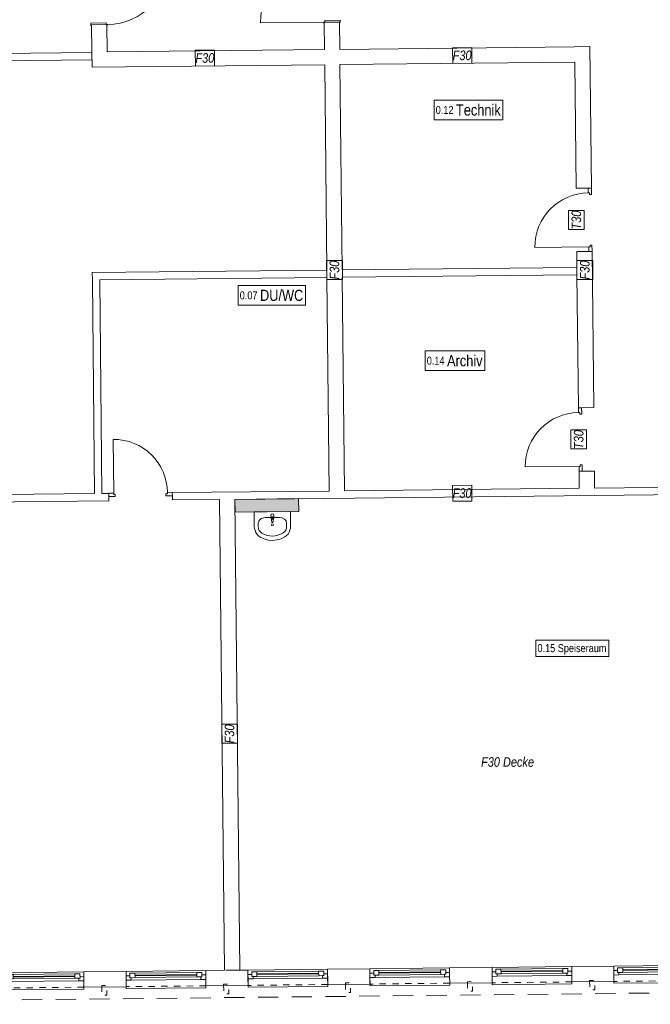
# Model space of a CAD drawing. Header units: metres. Extents: x -89 to 754, y -195 to 69.
# Tile 5 of 211: x -64 to -54, y 14 to 29. Entities that reach past the tile are written whole.
import ezdxf

# ---------------------------------------------------------------- set-up
doc = ezdxf.new("R2010")
doc.units = ezdxf.units.M
doc.header["$MEASUREMENT"] = 0
for name, pattern in [('Strichlinie eng', [0.115, 0.075, -0.04]), ('Strichlinie_ lang', [0.529167, 0.3175, -0.211667]), ('Untersicht', [0.1, 0.075, -0.025])]:
    doc.linetypes.add(name, pattern=pattern)
for name, color, linetype in [('00 Linien_Kreise_Splines', 7, 'Continuous'), ('10 Stütze Holz', 7, 'Continuous'), ('10 Wand außen', 7, 'Continuous'), ('10 Wand innen', 7, 'Continuous'), ('50 Sanitäreinrichtung', 7, 'Continuous'), ('80 Raum 50stel', 7, 'Continuous'), ('97 Brandschutz', 7, 'Continuous'), ('97 Brandschutz Dokumentation', 7, 'Continuous'), ('Abbruch_80 Raumbez Abbruch 50stel', 7, 'Continuous')]:
    doc.layers.add(name, color=color, linetype=linetype)
doc.styles.add('ERSTELLTER_STIL_3', font='ARIALN.TTF')
doc.styles.add('ERSTELLTER_STIL_6', font='ARIALN.TTF')

# ---------------------------------------------------------------- blocks, each defined once
blk = doc.blocks.new('1-Flügelfenster 27')
at = {"layer": '10 Wand außen', "color": 7, "linetype": 'Continuous', "lineweight": 9}
for p, q in [((-0.625, 0.07), (0.625, 0.07)), ((-0.625, 0), (-0.625, 0.07)), ((-0.625, -0.07), (-0.625, 0)), ((-0.625, -0.07), (-0.625, 0)), ((0.625, 0), (0.625, 0.07)), ((0.625, -0.07), (0.625, 0)), ((0.625, -0.07), (0.625, 0)), ((-0.625, -0.17), (-0.625, -0.07)), ((0.625, -0.17), (0.625, -0.07)), ((-0.625, -0.17), (-0.625, -0.2)), ((-0.625, -0.2), (0.625, -0.2)), ((0.625, -0.2), (0.625, -0.17))]:
    blk.add_line(p, q, dxfattribs=at)
at = {"layer": '10 Wand außen', "color": 7, "linetype": 'Continuous', "lineweight": 13}
for p, q in [((-0.625, 0), (-0.565, 0)), ((-0.565, -0.03), (-0.565, 0.04)), ((-0.565, 0.04), (-0.485, 0.04)), ((-0.565, 0), (-0.565, -0.03)), ((-0.485, 0.04), (0.485, 0.04)), ((-0.485, 0.04), (-0.485, -0.03)), ((-0.485, 0.01), (0.485, 0.01)), ((0.485, -0.03), (0.485, 0.04)), ((0.485, 0.04), (0.565, 0.04)), ((0.565, 0.04), (0.565, -0.03)), ((0.565, -0.03), (0.565, 0)), ((0.565, 0), (0.625, 0)), ((-0.545, -0.07), (-0.625, -0.07)), ((-0.565, -0.03), (-0.545, -0.03)), ((-0.485, -0.03), (-0.565, -0.03)), ((-0.545, -0.03), (-0.545, -0.07)), ((0.545, -0.07), (-0.545, -0.07)), ((0.485, 0), (-0.485, 0)), ((0.485, -0.03), (-0.485, -0.03)), ((0.565, -0.03), (0.485, -0.03)), ((0.545, -0.07), (0.545, -0.03)), ((0.545, -0.03), (0.565, -0.03)), ((0.625, -0.07), (0.545, -0.07))]:
    blk.add_line(p, q, dxfattribs=at)
at = {"layer": '10 Wand außen', "color": 7, "linetype": 'Strichlinie eng', "lineweight": 9}
blk.add_line((-0.625, -0.17), (0.625, -0.17), dxfattribs=at)
blk = doc.blocks.new('Blockrahmentür 1-Fl 27_19')
at = {"layer": '10 Wand innen', "color": 7, "linetype": 'Continuous', "lineweight": 13}
for p, q in [((0.4225, 0), (0.4225, 0.845)), ((-0.4225, 0), (-0.4975, 0)), ((-0.4975, 0), (-0.4975, -0.05)), ((-0.4225, -0.02), (-0.4225, 0)), ((0.4225, -0.02), (0.4225, 0)), ((0.4225, 0), (0.4975, 0)), ((0.4975, 0), (0.4975, -0.05)), ((-0.4975, -0.05), (-0.3975, -0.05)), ((-0.3975, -0.02), (-0.4225, -0.02)), ((-0.3975, -0.05), (-0.3975, -0.02)), ((0.3975, -0.05), (0.3975, -0.02)), ((0.3975, -0.02), (0.4225, -0.02)), ((0.4975, -0.05), (0.3975, -0.05))]:
    blk.add_line(p, q, dxfattribs=at)
at = {"layer": '10 Wand innen', "color": 7, "linetype": 'Continuous', "lineweight": 9}
for p, q in [((-0.4975, 0), (-0.4975, -0.05)), ((-0.4975, 0), (-0.4975, -0.05)), ((0.4975, 0), (0.4975, -0.05)), ((0.4975, 0), (0.4975, -0.05)), ((-0.4975, -0.05), (-0.4975, -0.115)), ((0.4975, -0.05), (0.4975, -0.115))]:
    blk.add_line(p, q, dxfattribs=at)
blk.add_arc((0.4225, 0), 0.845, 90, 180, dxfattribs=at)
blk = doc.blocks.new('Blockrahmentür 1-Fl 27_21')
at = {"layer": '10 Wand innen', "color": 7, "linetype": 'Continuous', "lineweight": 13}
for p, q in [((0.495, -0.01), (0.495, 0.98)), ((-0.495, -0.01), (-0.5075, -0.01)), ((-0.5075, -0.01), (-0.5075, -0.02)), ((-0.5075, -0.02), (-0.4975, -0.02)), ((-0.4975, -0.02), (-0.4975, -0.26)), ((-0.495, -0.03), (-0.495, -0.01)), ((-0.47, -0.03), (-0.495, -0.03)), ((-0.47, -0.27), (-0.47, -0.03)), ((0.47, -0.27), (0.47, -0.03)), ((0.47, -0.03), (0.495, -0.03)), ((0.495, -0.03), (0.495, -0.01)), ((0.495, -0.01), (0.5075, -0.01)), ((0.5075, -0.02), (0.4975, -0.02)), ((0.4975, -0.02), (0.4975, -0.26)), ((0.5075, -0.01), (0.5075, -0.02)), ((-0.4975, -0.26), (-0.5075, -0.26)), ((-0.5075, -0.26), (-0.5075, -0.27)), ((-0.5075, -0.27), (-0.47, -0.27)), ((0.5075, -0.27), (0.47, -0.27)), ((0.4975, -0.26), (0.5075, -0.26)), ((0.5075, -0.26), (0.5075, -0.27))]:
    blk.add_line(p, q, dxfattribs=at)
at = {"layer": '10 Wand innen', "color": 7, "linetype": 'Continuous', "lineweight": 9}
for p, q in [((-0.4975, -0.26), (-0.4975, -0.02)), ((-0.4975, -0.26), (-0.4975, -0.02)), ((0.4975, -0.26), (0.4975, -0.02)), ((0.4975, -0.26), (0.4975, -0.02))]:
    blk.add_line(p, q, dxfattribs=at)
blk.add_arc((0.495, -0.01), 0.99, 90, 180, dxfattribs=at)
blk = doc.blocks.new('Blockrahmentür 1-Fl 27_22')
at = {"layer": '10 Wand innen', "color": 7, "linetype": 'Continuous', "lineweight": 13}
for p, q in [((0.4225, 0), (0.4225, 0.845)), ((-0.4225, 0), (-0.4975, 0)), ((-0.4975, 0), (-0.4975, -0.05)), ((-0.4225, -0.02), (-0.4225, 0)), ((0.4225, -0.02), (0.4225, 0)), ((0.4225, 0), (0.4975, 0)), ((0.4975, 0), (0.4975, -0.05)), ((-0.4975, -0.05), (-0.3975, -0.05)), ((-0.3975, -0.02), (-0.4225, -0.02)), ((-0.3975, -0.05), (-0.3975, -0.02)), ((0.3975, -0.05), (0.3975, -0.02)), ((0.3975, -0.02), (0.4225, -0.02)), ((0.4975, -0.05), (0.3975, -0.05))]:
    blk.add_line(p, q, dxfattribs=at)
at = {"layer": '10 Wand innen', "color": 7, "linetype": 'Continuous', "lineweight": 9}
for p, q in [((-0.4975, 0), (-0.4975, -0.05)), ((-0.4975, 0), (-0.4975, -0.05)), ((0.4975, 0), (0.4975, -0.05)), ((0.4975, 0), (0.4975, -0.05)), ((-0.4975, -0.05), (-0.4975, -0.24)), ((0.4975, -0.05), (0.4975, -0.24))]:
    blk.add_line(p, q, dxfattribs=at)
blk.add_arc((0.4225, 0), 0.845, 90, 180, dxfattribs=at)
blk = doc.blocks.new('Blockrahmentür 1-Fl 27_23')
at = {"layer": '10 Wand innen', "color": 7, "linetype": 'Continuous', "lineweight": 13}
for p, q in [((0.4225, 0), (0.4225, 0.845)), ((-0.4225, 0), (-0.4975, 0)), ((-0.4975, 0), (-0.4975, -0.05)), ((-0.4225, -0.02), (-0.4225, 0)), ((0.4225, -0.02), (0.4225, 0)), ((0.4225, 0), (0.4975, 0)), ((0.4975, 0), (0.4975, -0.05)), ((-0.4975, -0.05), (-0.3975, -0.05)), ((-0.3975, -0.02), (-0.4225, -0.02)), ((-0.3975, -0.05), (-0.3975, -0.02)), ((0.3975, -0.05), (0.3975, -0.02)), ((0.3975, -0.02), (0.4225, -0.02)), ((0.4975, -0.05), (0.3975, -0.05))]:
    blk.add_line(p, q, dxfattribs=at)
at = {"layer": '10 Wand innen', "color": 7, "linetype": 'Continuous', "lineweight": 9}
for p, q in [((-0.4975, 0), (-0.4975, 0.19)), ((0.4975, 0), (0.4975, 0.19)), ((-0.4975, -0.05), (-0.4975, 0)), ((-0.4975, -0.05), (-0.4975, 0)), ((0.4975, -0.05), (0.4975, 0)), ((0.4975, -0.05), (0.4975, 0))]:
    blk.add_line(p, q, dxfattribs=at)
blk.add_arc((0.4225, 0), 0.845, 90, 180, dxfattribs=at)
blk = doc.blocks.new('Waschbecken 01 27_2')
at = {"layer": '50 Sanitäreinrichtung', "color": 7, "linetype": 'Continuous', "lineweight": 9}
for p, q in [((0.113, -0.092), (-0.113, -0.092)), ((-0.014, -0.097), (-0.014, -0.082)), ((-0.014, -0.082), (0.014, -0.082)), ((0.014, -0.082), (0.014, -0.097)), ((-0.223, -0.183), (-0.223, -0.229)), ((0.223, -0.183), (0.223, -0.229))]:
    blk.add_line(p, q, dxfattribs=at)
at = {"layer": '50 Sanitäreinrichtung', "color": 7, "linetype": 'Continuous', "lineweight": 9, "flags": 128}
blk.add_lwpolyline([(-0.285, 0), (-0.285, -0.229), (-0.282, -0.263), (-0.274, -0.295), (-0.261, -0.326), (-0.243, -0.353), (-0.221, -0.377), (-0.195, -0.396), (-0.133, -0.426), (-0.067, -0.444), (0, -0.45), (0.067, -0.444), (0.133, -0.426), (0.195, -0.396), (0.221, -0.377), (0.243, -0.353), (0.261, -0.326), (0.274, -0.295), (0.282, -0.263), (0.285, -0.229), (0.285, 0)], close=True, dxfattribs=at)
blk.add_lwpolyline([(-0.025, -0.057), (-0.021, -0.099, 0.12102), (-0.018, -0.109), (-0.011, -0.162, 0.882566), (0.011, -0.162), (0.018, -0.109, 0.12102), (0.021, -0.099), (0.025, -0.057, 1)], format="xyb", close=True, dxfattribs=at)
at = {"layer": '50 Sanitäreinrichtung', "color": 7, "linetype": 'Continuous', "lineweight": 9}
blk.add_circle((0, -0.207), 0.0175, dxfattribs=at)
for radius, start, end in [(0.0211, 212.771, 327.229), (0.0136, 180, 0)]:
    blk.add_arc((0, -0.097), radius, start, end, dxfattribs=at)
for centre, major_axis, ratio, start_param, end_param in [((-0.113, -0.183), (0.11, 0), 0.82489, 1.570796, 3.141593), ((0.113, -0.183), (0.11, 0), 0.82489, 0, 1.570796), ((-0.113, -0.229), (0, 0.121), 0.908696, 1.570796, 2.644618), ((0.113, -0.229), (0, 0.121), 0.908696, 3.638567, 4.712389), ((0, 0), (0, 0.382), 0.908696, 2.644618, 3.638567)]:
    blk.add_ellipse(centre, major_axis=major_axis, ratio=ratio, start_param=start_param, end_param=end_param, dxfattribs=at)

msp = doc.modelspace()

# ---------------------------------------------------------------- hatches: boundary and pattern name
at = {"layer": '50 Sanitäreinrichtung', "linetype": 'Continuous', "lineweight": 18, "true_color": 0x1f1f1f}
msp.add_hatch(color=250, dxfattribs=at).paths.add_polyline_path([(-60.503, 21.913), (-60.501, 21.713), (-59.501, 21.724), (-59.503, 21.924)])

# ---------------------------------------------------------------- linework, layer by layer
at = {"layer": '00 Linien_Kreise_Splines', "color": 7, "linetype": 'Strichlinie_ lang', "lineweight": 9}
msp.add_lwpolyline([(-78.299, 15.498), (-78.507, 34.977), (-43.196, 35.354), (-43.021, 15.866), (-50.835, 15.781), (-50.827, 14.203), (-70.468, 13.993), (-70.485, 15.582)], close=True, dxfattribs=at)
at = {"layer": '10 Stütze Holz', "color": 7, "linetype": 'Untersicht', "lineweight": 13, "flags": 128}
for points in [[(-54.937, 14.368), (-54.935, 14.218), (-54.855, 14.219), (-54.857, 14.369)], [(-62.593, 14.287), (-62.592, 14.137), (-62.512, 14.138), (-62.513, 14.288)], [(-60.68, 14.307), (-60.678, 14.157), (-60.598, 14.158), (-60.6, 14.308)], [(-58.768, 14.328), (-58.767, 14.178), (-58.687, 14.178), (-58.688, 14.328)], [(-56.855, 14.348), (-56.853, 14.198), (-56.773, 14.199), (-56.775, 14.349)]]:
    msp.add_lwpolyline(points, close=True, dxfattribs=at)
at = {"layer": '10 Wand außen', "color": 7, "linetype": 'Continuous', "lineweight": 9}
for p, q in [((-60.959, 14.454), (-60.96, 14.524)), ((-60.298, 14.461), (-60.299, 14.531)), ((-59.048, 14.474), (-59.048, 14.544)), ((-58.384, 14.481), (-58.385, 14.551)), ((-57.134, 14.494), (-57.135, 14.564)), ((-56.467, 14.502), (-56.468, 14.572)), ((-55.216, 14.515), (-55.217, 14.585)), ((-54.557, 14.522), (-54.558, 14.592)), ((-54.557, 14.452), (-54.557, 14.522)), ((-62.873, 14.433), (-62.874, 14.503)), ((-62.872, 14.363), (-62.873, 14.433)), ((-62.871, 14.263), (-62.872, 14.363)), ((-62.21, 14.44), (-62.211, 14.51)), ((-62.209, 14.37), (-62.21, 14.44)), ((-62.208, 14.27), (-62.209, 14.37)), ((-60.959, 14.384), (-60.959, 14.454)), ((-60.958, 14.284), (-60.959, 14.384)), ((-60.297, 14.391), (-60.298, 14.461)), ((-60.296, 14.291), (-60.297, 14.391)), ((-59.047, 14.404), (-59.048, 14.474)), ((-59.046, 14.304), (-59.047, 14.404)), ((-58.384, 14.411), (-58.384, 14.481)), ((-58.383, 14.311), (-58.384, 14.411)), ((-57.133, 14.424), (-57.134, 14.494)), ((-57.132, 14.324), (-57.133, 14.424)), ((-56.466, 14.432), (-56.467, 14.502)), ((-56.465, 14.332), (-56.466, 14.432)), ((-55.216, 14.445), (-55.216, 14.515)), ((-55.215, 14.345), (-55.216, 14.445)), ((-54.556, 14.352), (-54.557, 14.452))]:
    msp.add_line(p, q, dxfattribs=at)
at = {"layer": '10 Wand außen', "color": 7, "linetype": 'Continuous', "lineweight": 9, "flags": 128}
for points in [[(-60.664, 14.527), (-60.96, 14.524)], [(-60.299, 14.531), (-60.643, 14.527)], [(-58.385, 14.551), (-59.048, 14.544)], [(-56.468, 14.572), (-57.135, 14.564)], [(-54.558, 14.592), (-55.217, 14.585)], [(-62.211, 14.51), (-62.874, 14.503)], [(-62.871, 14.263), (-62.208, 14.27)], [(-60.958, 14.284), (-60.64, 14.287)], [(-60.64, 14.287), (-60.296, 14.291)], [(-59.046, 14.304), (-58.383, 14.311)], [(-57.132, 14.324), (-56.465, 14.332)], [(-55.215, 14.345), (-54.556, 14.352)]]:
    msp.add_lwpolyline(points, dxfattribs=at)
at = {"layer": '10 Wand innen', "color": 7, "linetype": 'Continuous', "lineweight": 9}
for p, q in [((-62.751, 29.357), (-62.511, 29.359)), ((-58.861, 29.4), (-59.101, 29.397)), ((-54.959, 26.795), (-55.149, 26.793)), ((-54.909, 26.795), (-54.959, 26.795)), ((-54.949, 25.8), (-55.139, 25.798)), ((-54.899, 25.8), (-54.949, 25.8)), ((-55.113, 23.35), (-55.063, 23.35)), ((-55.063, 23.35), (-54.873, 23.352)), ((-55.102, 22.355), (-55.052, 22.355)), ((-55.052, 22.355), (-54.862, 22.357)), ((-62.48, 22.007), (-62.479, 21.957)), ((-62.479, 21.957), (-62.479, 21.892)), ((-61.485, 22.018), (-61.484, 21.968)), ((-61.484, 21.968), (-61.484, 21.903))]:
    msp.add_line(p, q, dxfattribs=at)
at = {"layer": '10 Wand innen', "color": 7, "linetype": 'Continuous', "lineweight": 9, "flags": 128}
for points in [[(-62.751, 29.357), (-62.747, 28.93)], [(-62.507, 28.932), (-62.511, 29.359)], [(-59.101, 29.397), (-59.097, 28.969)], [(-58.857, 28.971), (-58.861, 29.4)], [(-62.747, 28.92), (-68.533, 28.858)], [(-62.747, 28.93), (-62.744, 28.69)], [(-62.745, 28.805), (-62.747, 28.92)], [(-59.097, 28.969), (-62.507, 28.932)], [(-55.173, 29.011), (-58.857, 28.971)], [(-54.933, 29.013), (-55.173, 29.011)], [(-54.909, 26.795), (-54.933, 29.013)], [(-70.415, 28.723), (-62.745, 28.805)], [(-62.744, 28.69), (-59.094, 28.729)], [(-59.094, 28.729), (-59.06, 25.509)], [(-58.854, 28.731), (-55.17, 28.771)], [(-58.82, 25.511), (-58.854, 28.731)], [(-55.17, 28.771), (-55.149, 26.793)], [(-55.139, 25.798), (-55.136, 25.551)], [(-54.873, 23.352), (-54.899, 25.8)], [(-59.06, 25.509), (-62.741, 25.47)], [(-55.136, 25.551), (-58.82, 25.511)], [(-62.741, 25.47), (-62.739, 25.355)], [(-62.739, 25.355), (-62.704, 22.005)], [(-62.624, 25.356), (-59.059, 25.394)], [(-62.589, 22.006), (-62.624, 25.356)], [(-59.059, 25.394), (-59.023, 22.044)], [(-58.819, 25.396), (-55.135, 25.436)], [(-58.783, 22.047), (-58.819, 25.396)], [(-55.135, 25.436), (-55.113, 23.35)], [(-55.102, 22.355), (-55.099, 22.086)], [(-54.859, 22.089), (-54.862, 22.357)], [(-55.099, 22.086), (-58.783, 22.047)], [(-52.989, 22.109), (-54.859, 22.089)], [(-62.704, 22.005), (-70.342, 21.923)], [(-62.48, 22.007), (-62.589, 22.006)], [(-59.023, 22.044), (-61.485, 22.018)], [(-60.503, 21.913), (-52.988, 21.994)], [(-70.341, 21.808), (-62.479, 21.892)], [(-61.484, 21.903), (-60.743, 21.911)], [(-60.743, 21.911), (-60.664, 14.527)], [(-60.424, 14.529), (-60.503, 21.913)]]:
    msp.add_lwpolyline(points, dxfattribs=at)
at = {"layer": '50 Sanitäreinrichtung', "color": 7, "linetype": 'Continuous', "lineweight": 9, "flags": 128}
msp.add_lwpolyline([(-60.503, 21.913), (-60.501, 21.713), (-59.501, 21.724), (-59.503, 21.924)], close=True, dxfattribs=at)
at = {"layer": '80 Raum 50stel', "color": 7, "linetype": 'Continuous', "lineweight": 9, "flags": 128}
for points in [[(-57.377, 27.866), (-56.296, 27.866), (-56.296, 28.175), (-57.377, 28.175), (-57.377, 27.866)], [(-60.452, 24.959), (-59.394, 24.959), (-59.394, 25.268), (-60.452, 25.268), (-60.452, 24.959)], [(-57.517, 23.933), (-56.583, 23.933), (-56.583, 24.243), (-57.517, 24.243), (-57.517, 23.933)]]:
    msp.add_lwpolyline(points, close=True, dxfattribs=at)
at = {"layer": '97 Brandschutz', "color": 1, "linetype": 'Continuous', "lineweight": 13, "flags": 128}
for points in [[(-61.121, 28.709), (-60.822, 28.712), (-60.824, 28.959), (-61.124, 28.956), (-61.121, 28.709)], [(-57.084, 28.749), (-56.785, 28.752), (-56.787, 28.999), (-57.086, 28.996), (-57.084, 28.749)], [(-55.02, 26.146), (-55.02, 26.445), (-55.268, 26.445), (-55.268, 26.146), (-55.02, 26.146)], [(-58.813, 25.362), (-58.816, 25.661), (-59.063, 25.659), (-59.06, 25.359), (-58.813, 25.362)], [(-54.888, 25.361), (-54.888, 25.66), (-55.135, 25.66), (-55.135, 25.361), (-54.888, 25.361)], [(-54.984, 22.703), (-54.984, 23.002), (-55.231, 23.002), (-55.231, 22.703), (-54.984, 22.703)], [(-57.084, 21.884), (-56.785, 21.887), (-56.787, 22.134), (-57.086, 22.131), (-57.084, 21.884)], [(-60.462, 18.087), (-60.462, 18.387), (-60.709, 18.387), (-60.709, 18.087), (-60.462, 18.087)]]:
    msp.add_lwpolyline(points, close=True, dxfattribs=at)
at = {"layer": 'Abbruch_80 Raumbez Abbruch 50stel', "color": 40, "linetype": 'Continuous', "lineweight": 9, "true_color": 0xe6c200, "flags": 128}
msp.add_lwpolyline([(-55.78, 19.448), (-54.636, 19.448), (-54.636, 19.704), (-55.78, 19.704), (-55.78, 19.448)], close=True, dxfattribs=at)

# ---------------------------------------------------------------- block references
at = {"layer": '10 Wand außen', "color": 7, "linetype": 'Continuous', "lineweight": 13, "xscale": -1}
for p, rotation in [((-61.585, 14.447), 0.6118029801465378), ((-59.673, 14.467), 0.6118029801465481), ((-57.759, 14.488), 0.6118029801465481), ((-55.842, 14.508), 0.6118029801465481), ((-53.932, 14.529), 0.6118029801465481), ((-63.498, 14.426), 0.6118029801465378)]:
    msp.add_blockref('1-Flügelfenster 27', p, dxfattribs=dict(at, rotation=rotation))
at = {"layer": '10 Wand innen', "color": 7, "linetype": 'Continuous', "lineweight": 13, "xscale": -1}
for name, p, rotation in [('Blockrahmentür 1-Fl 27_21', (-62.497, 29.857), 270.6118029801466), ('Blockrahmentür 1-Fl 27_21', (-59.127, 29.894), 90.61180298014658), ('Blockrahmentür 1-Fl 27_23', (-54.954, 26.297), 90.61180298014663), ('Blockrahmentür 1-Fl 27_22', (-55.107, 22.852), 90.61180298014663), ('Blockrahmentür 1-Fl 27_19', (-61.982, 22.013), 0.6118029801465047)]:
    msp.add_blockref(name, p, dxfattribs=dict(at, rotation=rotation))
at = {"layer": '50 Sanitäreinrichtung', "color": 7, "linetype": 'Continuous', "lineweight": 13, "rotation": 0.6118029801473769}
msp.add_blockref('Waschbecken 01 27_2', (-59.916, 21.72), dxfattribs=at)

# ---------------------------------------------------------------- texts
at = {"layer": '80 Raum 50stel', "color": 7, "linetype": 'Continuous', "lineweight": 9, "char_height": 0.125, "attachment_point": 7, "style": 'ERSTELLTER_STIL_3'}
for s, insert in [('\\A1;{\\pql;\\fArial Narrow|b0|i0|c0|p0;\\W1.000000;0.1\\fArial Narrow|b0|i0|c0|p0;\\W1.000000;2\\fArial Narrow|b0|i0|c0|p0;\\W1.000000; \\fArial Narrow|b0|i0|c0|p0;\\H1.400000x;\\W1.000000;Technik}', (-57.352, 27.93)), ('\\A1;{\\pql;\\fArial Narrow|b0|i0|c0|p0;\\W1.000000;0.0\\fArial Narrow|b0|i0|c0|p0;\\W1.000000;7\\fArial Narrow|b0|i0|c0|p0;\\W1.000000; \\fArial Narrow|b0|i0|c0|p0;\\H1.400000x;\\W1.000000;DU/WC}', (-60.427, 25.023)), ('\\A1;{\\pql;\\fArial Narrow|b0|i0|c0|p0;\\W1.000000;0.1\\fArial Narrow|b0|i0|c0|p0;\\W1.000000;4\\fArial Narrow|b0|i0|c0|p0;\\W1.000000; \\fArial Narrow|b0|i0|c0|p0;\\H1.400000x;\\W1.000000;Archiv}', (-57.492, 23.997))]:
    msp.add_mtext(s, dxfattribs=dict(at, insert=insert))
at = {"layer": '97 Brandschutz', "color": 1, "linetype": 'Continuous', "lineweight": 13, "char_height": 0.15, "attachment_point": 1, "style": 'ERSTELLTER_STIL_6'}
for s, insert, rotation in [('\\A1;{\\pql;\\fArial Narrow|b0|i1|c0|p0;\\W1.000000;F\\fArial Narrow|b0|i1|c0|p0;\\W1.000000;30}', (-61.123, 28.909), 0.6118), ('\\A1;{\\pql;\\fArial Narrow|b0|i1|c0|p0;\\W1.000000;F\\fArial Narrow|b0|i1|c0|p0;\\W1.000000;30}', (-57.086, 28.95), 0.6118), ('\\A1;{\\pql;\\fArial Narrow|b0|i1|c0|p0;\\W1.000000;T30}', (-55.221, 26.146), 90), ('\\A1;{\\pql;\\fArial Narrow|b0|i1|c0|p0;\\W1.000000;F\\fArial Narrow|b0|i1|c0|p0;\\W1.000000;30}', (-59.014, 25.36), 90.6118), ('\\A1;{\\pql;\\fArial Narrow|b0|i1|c0|p0;\\W1.000000;F\\fArial Narrow|b0|i1|c0|p0;\\W1.000000;30}', (-55.088, 25.361), 90), ('\\A1;{\\pql;\\fArial Narrow|b0|i1|c0|p0;\\W1.000000;T30}', (-55.184, 22.703), 90), ('\\A1;{\\pql;\\fArial Narrow|b0|i1|c0|p0;\\W1.000000;F\\fArial Narrow|b0|i1|c0|p0;\\W1.000000;30}', (-57.086, 22.085), 0.6118), ('\\A1;{\\pql;\\fArial Narrow|b0|i1|c0|p0;\\W1.000000;F\\fArial Narrow|b0|i1|c0|p0;\\W1.000000;30}', (-60.663, 18.087), 90)]:
    msp.add_mtext(s, dxfattribs=dict(at, insert=insert, rotation=rotation))
at = {"layer": '97 Brandschutz Dokumentation', "color": 7, "linetype": 'Continuous', "lineweight": 9, "insert": (-56.64, 17.869), "char_height": 0.15, "attachment_point": 1, "style": 'ERSTELLTER_STIL_6'}
msp.add_mtext('\\A1;{\\pql;\\fArial Narrow|b0|i1|c0|p0;\\W1.000000;F30 Decke}', dxfattribs=at)
at = {"layer": 'Abbruch_80 Raumbez Abbruch 50stel', "color": 40, "linetype": 'Continuous', "lineweight": 9, "true_color": 0xe6c200, "insert": (-55.755, 19.642), "char_height": 0.125, "attachment_point": 1, "style": 'ERSTELLTER_STIL_3'}
msp.add_mtext('\\A1;{\\pql;\\fArial Narrow|b0|i0|c0|p0;\\W1.000000;0.1\\fArial Narrow|b0|i0|c0|p0;\\W1.000000;5\\fArial Narrow|b0|i0|c0|p0;\\W1.000000; \\fArial Narrow|b0|i0|c0|p0;\\W1.000000;Speiseraum}', dxfattribs=at)

doc.saveas('drawing.dxf')
